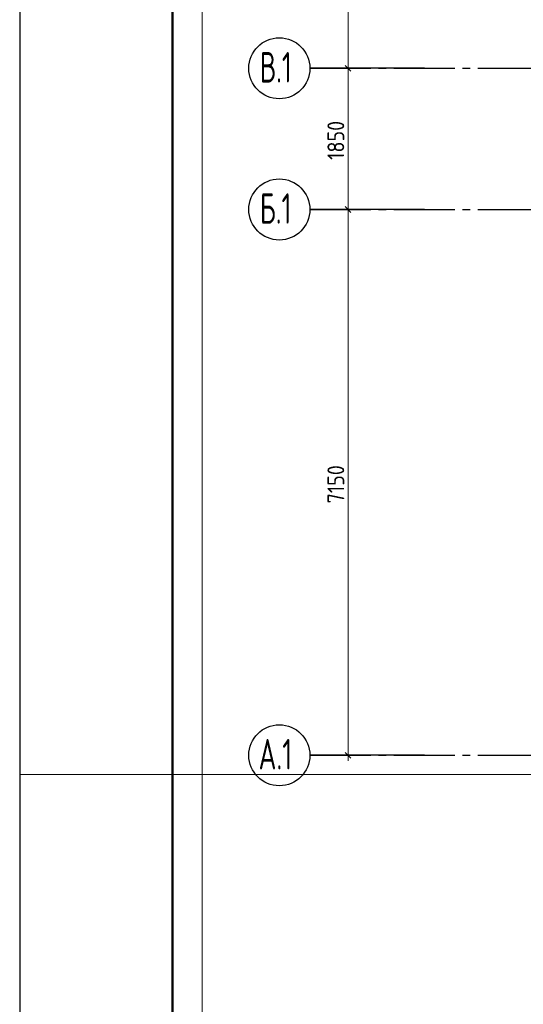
# Model space of a CAD drawing. Header units: millimetres. Extents: x 0 to 59400, y 0 to 42000.
# Tile 2 of 34: x 0 to 6595, y 16519 to 29418. Entities that reach past the tile are written whole.
import ezdxf

# ---------------------------------------------------------------- set-up
doc = ezdxf.new("R2010")
doc.units = ezdxf.units.MM
doc.linetypes.add('______5', pattern=[1100, 800, -100, 100, -100])
doc.layers.add('Standard', color=7, linetype='Continuous', lineweight=25)
doc.layers.add('Размерная линия_ общее', color=7, linetype='Continuous', lineweight=13)
doc.layers.add('Оси', color=7, linetype='______5', lineweight=13, true_color=0x656565)
doc.styles.add('ISOCPEUR', font='txt')

msp = doc.modelspace()

# ---------------------------------------------------------------- linework, layer by layer
at = {"layer": 'Standard', "color": 7, "linetype": 'Continuous', "lineweight": 25, "transparency": 33554687}
msp.add_line((2000, 41500), (2000, 1058), dxfattribs=at)
msp.add_lwpolyline([(0, 0), (59400, 0), (59400, 42000), (0, 42000), (0, 0)], close=True, dxfattribs=at)
at = {"layer": 'Standard', "color": 7, "linetype": 'Continuous', "lineweight": 13, "transparency": 33554687}
msp.add_lwpolyline([(59400, 42000), (0, 42000), (0, 19532), (59400, 19532), (59400, 42000)], dxfattribs=at)
at = {"layer": 'Standard', "color": 7, "linetype": 'Continuous', "lineweight": 50, "transparency": 33554687}
msp.add_lwpolyline([(2000, 41500), (58900, 41500), (58900, 500), (2000, 500), (2000, 41500)], close=True, dxfattribs=at)
at = {"layer": 'Standard', "color": 7, "linetype": 'Continuous', "lineweight": 18, "transparency": 33554687}
msp.add_lwpolyline([(59291, 41017), (2391, 41017), (2391, 5517), (59291, 5517), (59291, 41017)], dxfattribs=at)
at = {"layer": 'Оси', "color": 7, "linetype": 'Continuous', "lineweight": 25, "transparency": 33554687}
for p, q in [((5300, 28782), (3800, 28782)), ((5300, 26932), (3800, 26932)), ((5300, 19782), (3800, 19782))]:
    msp.add_line(p, q, dxfattribs=at)
at = {"layer": 'Оси', "color": 8, "linetype": '______5', "lineweight": -3, "transparency": 33554687}
for p, q in [((3800, 28782), (38610, 28782)), ((3800, 26932), (38610, 26932)), ((3800, 19782), (49030, 19782))]:
    msp.add_line(p, q, dxfattribs=at)
at = {"layer": 'Оси', "color": 7, "linetype": 'Continuous', "lineweight": 25, "transparency": 33554687}
for centre in [(3400, 28782), (3400, 26932), (3400, 19782)]:
    msp.add_circle(centre, 400, dxfattribs=at)
at = {"layer": 'Размерная линия_ общее', "color": 7, "linetype": 'Continuous', "lineweight": 13, "transparency": 33554687}
for p, q in [((4300, 28782), (4300, 32882)), ((4300, 26932), (4300, 28782)), ((4300, 19782), (4300, 19707))]:
    msp.add_line(p, q, dxfattribs=at)
at = {"layer": 'Размерная линия_ общее', "color": 253, "linetype": 'Continuous', "lineweight": -3, "true_color": 0xa0a0a0, "transparency": 33554687}
for p, q in [((4300, 28782), (4175, 28782)), ((4300, 28782), (4425, 28782)), ((4300, 26932), (4175, 26932)), ((4300, 26932), (4425, 26932)), ((4300, 19782), (4000, 19782)), ((4300, 19782), (4175, 19782)), ((4300, 19782), (4425, 19782))]:
    msp.add_line(p, q, dxfattribs=at)
at = {"layer": 'Размерная линия_ общее', "color": 7, "linetype": 'Continuous', "lineweight": 25, "transparency": 33554687}
for p, q in [((4338, 28745), (4262, 28820)), ((4338, 26894), (4262, 26970)), ((4338, 19745), (4262, 19819))]:
    msp.add_line(p, q, dxfattribs=at)
at = {"layer": 'Размерная линия_ общее', "color": 253, "linetype": 'Continuous', "lineweight": -3, "true_color": 0xa0a0a0, "transparency": 33554687}
for points in [[(4300, 28782), (4283, 28782), (4283, 28782), (4283, 28782), (4283, 28782), (4000, 28782)], [(4300, 26932), (4283, 26932), (4283, 26932), (4283, 26932), (4283, 26932), (4283, 26932), (4283, 26932), (4000, 26932)]]:
    msp.add_lwpolyline(points, dxfattribs=at)
at = {"layer": 'Размерная линия_ общее', "color": 7, "linetype": 'Continuous', "lineweight": 13, "transparency": 33554687}
msp.add_lwpolyline([(4300, 19782), (4300, 22985), (4300, 22985), (4300, 26932)], dxfattribs=at)

# ---------------------------------------------------------------- texts
at = {"layer": 'Оси', "color": 7, "linetype": 'Continuous', "lineweight": 35, "transparency": 33554687, "char_height": 400, "attachment_point": 7, "style": 'ISOCPEUR'}
for s, insert, width in [('\\W0.64;В.1', (3144, 28595), 639.7), ('\\W0.64;Б.1', (3144, 26745), 639.7), ('\\W0.65;А.1', (3128, 19595), 673.3)]:
    msp.add_mtext(s, dxfattribs=dict(at, insert=insert, width=width))
at = {"layer": 'Размерная линия_ общее', "color": 7, "linetype": 'Continuous', "lineweight": 25, "transparency": 33554687, "char_height": 220, "width": 666.9, "attachment_point": 7, "rotation": 90, "style": 'ISOCPEUR'}
for s, insert in [('\\W0.87;1850', (4250, 27582)), ('\\W0.87;7150', (4250, 23082))]:
    msp.add_mtext(s, dxfattribs=dict(at, insert=insert))

doc.saveas('drawing.dxf')
